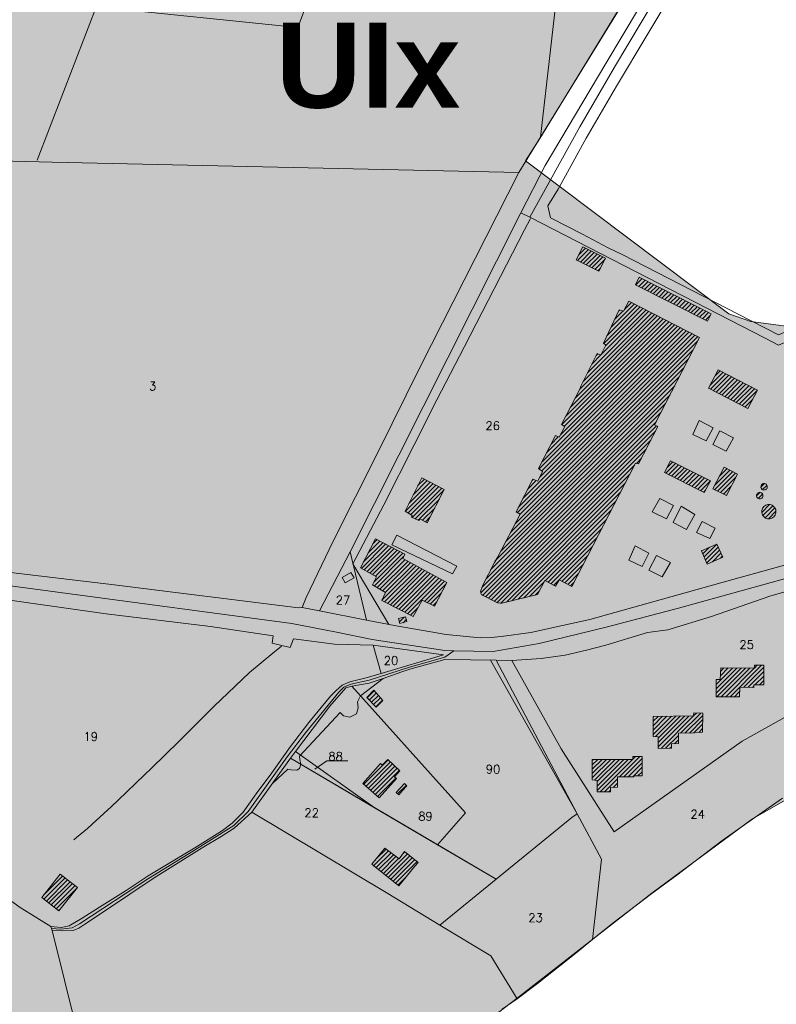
# Model space of a CAD drawing. Header units: metres. Extents: x 578835 to 593571, y 248557 to 255108.
# Tile 75 of 251: x 583681 to 583993, y 250172 to 250577. Entities that reach past the tile are written whole.
import ezdxf

# ---------------------------------------------------------------- set-up
doc = ezdxf.new("R2010")
doc.units = ezdxf.units.M
doc.linetypes.add('CACHEX2', pattern=[0.75, 0.5, -0.25])
doc.linetypes.add('SOLID_LINE', pattern=[0])
for name, color, linetype, lineweight in [('Cad-BATIMENT_BATI_LEGER13', 7, 'SOLID_LINE', 0), ('Cad-BATIMENT_BATI_PRIVE12', 7, 'SOLID_LINE', 0), ('Cad-BATIMENT_BATI_PRIVE12_HACH', 7, 'SOLID_LINE', 0), ('Cad-HYDROGRAPHI_COURS_D_EAU28', 5, 'SOLID_LINE', 0), ('Cad-PARCELLAIRE_PARCELLE1', 250, 'SOLID_LINE', 0), ('Cad-RESEAU_ROUT_AXE_DE_VOIE26', 255, 'SOLID_LINE', 0), ('Cad-RESEAU_ROUT_LIMITE_DE_VOIE_P23', 8, 'SOLID_LINE', 0), ('Cad-TOPONYMIE_DETAIL_PARCELLAIR181', 7, 'SOLID_LINE', 0), ('Cad-TOPONYMIE_NUMERO_DE_PARCELL182', 250, 'SOLID_LINE', 0), ('PLU', 7, 'CACHEX2', 5), ('PPRI global - contour', 152, 'Continuous', 5), ('PPRI global - hachures', 152, 'Continuous', 5)]:
    doc.layers.add(name, color=color, linetype=linetype, lineweight=lineweight)
doc.layers.add('PLU nom', color=7, linetype='Continuous')
doc.styles.get("Standard").update_dxf_attribs({"font": 'arialbd_0.ttf', "height": 50})
doc.styles.add('TEXTSTYLE_45_11', font='txt.shx', dxfattribs={"oblique": 50})

msp = doc.modelspace()

# ---------------------------------------------------------------- hatches: boundary and pattern name
at = {"layer": 'Cad-BATIMENT_BATI_PRIVE12_HACH', "ltscale": 0.4}
h = msp.add_hatch(dxfattribs=at)
h.set_pattern_fill('ANSI31', color=256, scale=0.4, style=0)
h.paths.add_polyline_path([(583922.73, 250478.81), (583913.42, 250483.49), (583910.57, 250478.13), (583919.95, 250473.44)])
h = msp.add_hatch(dxfattribs=at)
h.set_pattern_fill('ANSI31', color=256, scale=0.4, style=0)
h.paths.add_polyline_path([(583966.19, 250455.9), (583936.64, 250471.05), (583935.1, 250467.91), (583964.71, 250452.88)])
h = msp.add_hatch(dxfattribs=at)
h.set_pattern_fill('ANSI31', color=256, scale=0.4, style=0)
h.paths.add_polyline_path([(583942.96, 250410.16), (583961.39, 250446.14), (583932.28, 250461.09), (583930.15, 250457.02), (583928.37, 250457.54), (583921.85, 250443.84), (583922.91, 250443.04), (583920.85, 250438.96), (583919.23, 250439.61), (583912.38, 250425.89), (583912.55, 250425.79), (583904.6, 250410.41), (583905.92, 250409.52), (583903.56, 250405.08), (583902.09, 250405.85), (583895.15, 250392.23), (583896.82, 250391.03), (583894.78, 250386.96), (583892.8, 250387.91), (583885.84, 250374.4), (583887.58, 250373.43), (583878.32, 250355.93), (583876.94, 250353.59), (583872.21, 250344.17), (583871.99, 250343.81), (583871.4, 250341.98), (583871.33, 250341.86), (583871.27, 250341.52), (583871.28, 250341.41), (583871.41, 250340.98), (583871.52, 250340.54), (583871.7, 250340.33), (583871.89, 250340.13), (583872.83, 250339.64), (583876.54, 250337.73), (583876.88, 250337.65), (583878.25, 250336.98), (583878.51, 250336.89), (583879.34, 250336.84), (583879.42, 250336.74), (583879.99, 250336.79), (583894.7, 250340.36), (583897.7, 250346.07), (583902.17, 250343.77), (583903.6, 250346.34), (583908.86, 250343.66), (583935.13, 250394.45), (583936.31, 250394.11), (583944.26, 250409.48)])
h = msp.add_hatch(dxfattribs=at)
h.set_pattern_fill('ANSI31', color=256, scale=0.4, style=0)
h.paths.add_polyline_path([(583985.3, 250424.51), (583969.19, 250432.86), (583965.12, 250425.27), (583981.31, 250416.92)])
h = msp.add_hatch(dxfattribs=at)
h.set_pattern_fill('ANSI31', color=256, scale=0.4, style=0)
h.paths.add_polyline_path([(583966, 250387.11), (583949.56, 250395.44), (583946.99, 250390.54), (583963.43, 250382.32)])
h = msp.add_hatch(dxfattribs=at)
h.set_pattern_fill('ANSI31', color=256, scale=0.4, style=0)
h.paths.add_polyline_path([(583972.52, 250381.08), (583977.06, 250389.92), (583971.62, 250392.82), (583966.93, 250383.84)])
h = msp.add_hatch(dxfattribs=at)
h.set_pattern_fill('ANSI31', color=256, scale=0.4, style=0)
h.paths.add_polyline_path([(583849.28, 250369.9), (583856.3, 250383.64), (583846.99, 250388.43), (583840.14, 250374.71), (583843.09, 250372.94), (583842.73, 250372.25), (583845.75, 250370.83), (583846.26, 250371.54)])
h = msp.add_hatch(dxfattribs=at)
h.set_pattern_fill('ANSI31', color=256, scale=0.4, style=0)
h.paths.add_polyline_path([(583849.28, 250369.9), (583856.3, 250383.64), (583846.99, 250388.43), (583840.14, 250374.71), (583843.09, 250372.94), (583842.73, 250372.25), (583845.75, 250370.83), (583846.26, 250371.54)])
h = msp.add_hatch(dxfattribs=at)
h.set_pattern_fill('ANSI31', color=256, scale=0.4, style=0)
h.paths.add_polyline_path([(583989.32, 250384.26), (583989.39, 250384.49), (583989.36, 250384.83), (583989.34, 250385.05), (583989.22, 250385.37), (583989.05, 250385.58), (583988.87, 250385.79), (583988.6, 250385.99), (583988.26, 250386.07), (583987.93, 250386.05), (583987.69, 250386.03), (583987.37, 250385.88), (583987.14, 250385.64), (583986.99, 250385.51), (583986.85, 250385.18), (583986.79, 250384.95), (583986.73, 250384.61), (583986.76, 250384.28), (583986.95, 250384.07), (583987.05, 250383.85), (583987.31, 250383.65), (583987.57, 250383.45), (583987.83, 250383.36), (583988.15, 250383.39), (583988.48, 250383.42), (583988.72, 250383.55), (583988.95, 250383.67), (583989.18, 250383.92)])
h = msp.add_hatch(dxfattribs=at)
h.set_pattern_fill('ANSI31', color=256, scale=0.4, style=0)
h.paths.add_polyline_path([(583987.55, 250380.88), (583987.6, 250381.22), (583987.5, 250381.44), (583987.38, 250381.76), (583987.2, 250381.97), (583987.02, 250382.18), (583986.77, 250382.26), (583986.43, 250382.35), (583986.17, 250382.44), (583985.86, 250382.3), (583985.62, 250382.17), (583985.38, 250382.04), (583985.16, 250381.8), (583985.01, 250381.57), (583984.95, 250381.34), (583984.97, 250381), (583985, 250380.67), (583985.1, 250380.46), (583985.3, 250380.14), (583985.47, 250380.04), (583985.73, 250379.84), (583986.07, 250379.76), (583986.31, 250379.77), (583986.64, 250379.8), (583986.88, 250379.94), (583987.11, 250380.07), (583987.34, 250380.31), (583987.48, 250380.54)])
h = msp.add_hatch(dxfattribs=at)
h.set_pattern_fill('ANSI31', color=256, scale=0.4, style=0)
h.paths.add_polyline_path([(583992.9, 250373.97), (583992.95, 250374.42), (583992.91, 250374.87), (583992.87, 250375.31), (583992.67, 250375.74), (583992.39, 250376.16), (583992.11, 250376.47), (583991.85, 250376.78), (583991.41, 250377.08), (583990.98, 250377.27), (583990.55, 250377.35), (583990.13, 250377.42), (583989.65, 250377.38), (583989.17, 250377.23), (583988.77, 250377.08), (583988.37, 250376.83), (583987.98, 250376.57), (583987.68, 250376.21), (583987.47, 250375.87), (583987.26, 250375.4), (583987.13, 250374.94), (583987.08, 250374.49), (583987.12, 250374.05), (583987.24, 250373.61), (583987.44, 250373.18), (583987.65, 250372.75), (583987.91, 250372.44), (583988.27, 250372.14), (583988.63, 250371.84), (583989.06, 250371.64), (583989.47, 250371.57), (583989.97, 250371.5), (583990.38, 250371.54), (583990.86, 250371.68), (583991.26, 250371.83), (583991.65, 250372.09), (583992.04, 250372.34), (583992.34, 250372.7), (583992.57, 250373.06), (583992.77, 250373.51)])
h = msp.add_hatch(dxfattribs=at)
h.set_pattern_fill('ANSI31', color=256, scale=0.4, style=0)
h.paths.add_polyline_path([(583852.32, 250335.48), (583857.35, 250345.27), (583839.14, 250355.12), (583840.05, 250356.97), (583827.91, 250363.21), (583821.73, 250351.32), (583828.38, 250347.64), (583826.67, 250344.37), (583832.06, 250341.15), (583830.52, 250337.9), (583843.44, 250331.29), (583847.17, 250337.95)])
h = msp.add_hatch(dxfattribs=at)
h.set_pattern_fill('ANSI31', color=256, scale=0.4, style=0)
h.paths.add_polyline_path([(583852.32, 250335.48), (583857.35, 250345.27), (583839.14, 250355.12), (583840.05, 250356.97), (583827.91, 250363.21), (583821.73, 250351.32), (583828.38, 250347.64), (583826.67, 250344.37), (583832.06, 250341.15), (583830.52, 250337.9), (583843.44, 250331.29), (583847.17, 250337.95)])
h = msp.add_hatch(dxfattribs=at)
h.set_pattern_fill('ANSI31', color=256, scale=0.4, style=0)
h.paths.add_polyline_path([(583971.01, 250355.76), (583968.58, 250361.13), (583962.21, 250358.37), (583964.65, 250352.89)])
h = msp.add_hatch(dxfattribs=at)
h.set_pattern_fill('ANSI31', color=256, scale=0.4, style=0)
h.paths.add_polyline_path([(583840.81, 250329.17), (583840.31, 250331.14), (583837.41, 250330.45), (583837.99, 250328.38)])
h = msp.add_hatch(dxfattribs=at)
h.set_pattern_fill('ANSI31', color=256, scale=0.4, style=0)
h.paths.add_polyline_path([(583840.81, 250329.17), (583840.31, 250331.14), (583837.41, 250330.45), (583837.99, 250328.38)])
h = msp.add_hatch(dxfattribs=at)
h.set_pattern_fill('ANSI31', color=256, scale=0.4, style=0)
h.paths.add_polyline_path([(583987.93, 250303.22), (583987.99, 250311.26), (583984.12, 250311.26), (583984.05, 250310.03), (583970.28, 250310.11), (583970.02, 250305.4), (583968.37, 250305.37), (583968.31, 250298.24), (583977.87, 250298.25), (583978.03, 250302.17), (583983.82, 250302.1), (583983.82, 250303.1)])
h = msp.add_hatch(dxfattribs=at)
h.set_pattern_fill('ANSI31', color=256, scale=0.4, style=0)
h.paths.add_polyline_path([(583830.99, 250296.69), (583827.25, 250300.95), (583824.38, 250297.93), (583828.26, 250293.9)])
h = msp.add_hatch(dxfattribs=at)
h.set_pattern_fill('ANSI31', color=256, scale=0.4, style=0)
h.paths.add_polyline_path([(583830.99, 250296.69), (583827.25, 250300.95), (583824.38, 250297.93), (583828.26, 250293.9)])
h = msp.add_hatch(dxfattribs=at)
h.set_pattern_fill('ANSI31', color=256, scale=0.4, style=0)
h.paths.add_polyline_path([(583962.68, 250283.61), (583962.77, 250291.53), (583959.06, 250291.56), (583958.99, 250290.33), (583942.35, 250290.16), (583942.38, 250281.92), (583944.37, 250281.75), (583944.44, 250276.96), (583949.88, 250277.08), (583949.89, 250278.86), (583952.76, 250278.99), (583952.74, 250283.22), (583959.41, 250283.33), (583959.39, 250283.56)])
h = msp.add_hatch(dxfattribs=at)
h.set_pattern_fill('ANSI31', color=256, scale=0.4, style=0)
h.paths.add_polyline_path([(583835.83, 250265.33), (583838.02, 250267.74), (583833.01, 250272.45), (583830.73, 250270.14), (583830.02, 250270.75), (583822.71, 250262.56), (583829.47, 250256.66), (583836.63, 250264.62)])
h = msp.add_hatch(dxfattribs=at)
h.set_pattern_fill('ANSI31', color=256, scale=0.4, style=0)
h.paths.add_polyline_path([(583835.83, 250265.33), (583838.02, 250267.74), (583833.01, 250272.45), (583830.73, 250270.14), (583830.02, 250270.75), (583822.71, 250262.56), (583829.47, 250256.66), (583836.63, 250264.62)])
h = msp.add_hatch(dxfattribs=at)
h.set_pattern_fill('ANSI31', color=256, scale=0.4, style=0)
h.paths.add_polyline_path([(583937.79, 250265.7), (583937.79, 250273.61), (583934, 250273.63), (583933.93, 250272.41), (583917.28, 250272.47), (583917.24, 250263.99), (583919.32, 250263.82), (583919.29, 250259.14), (583924.75, 250259.05), (583924.84, 250260.83), (583927.64, 250260.95), (583927.69, 250265.31), (583934.36, 250265.31), (583934.33, 250265.64)])
h = msp.add_hatch(dxfattribs=at)
h.set_pattern_fill('ANSI31', color=256, scale=0.4, style=0)
h.paths.add_polyline_path([(583839.02, 250259.69), (583840.92, 250261.63), (583839.94, 250262.55), (583836.46, 250258.8), (583837.52, 250257.89), (583839.11, 250259.58)])
h = msp.add_hatch(dxfattribs=at)
h.set_pattern_fill('ANSI31', color=256, scale=0.4, style=0)
h.paths.add_polyline_path([(583839.02, 250259.69), (583840.92, 250261.63), (583839.94, 250262.55), (583836.46, 250258.8), (583837.52, 250257.89), (583839.11, 250259.58)])
h = msp.add_hatch(dxfattribs=at)
h.set_pattern_fill('ANSI31', color=256, scale=0.4, style=0)
h.paths.add_polyline_path([(583844.11, 250228.45), (583845.46, 250230.02), (583839.89, 250234.46), (583837.66, 250231.48), (583831.78, 250235.89), (583826.47, 250229.32), (583837.61, 250220.33)])
h = msp.add_hatch(dxfattribs=at)
h.set_pattern_fill('ANSI31', color=256, scale=0.4, style=0)
h.paths.add_polyline_path([(583844.11, 250228.45), (583845.46, 250230.02), (583839.89, 250234.46), (583837.66, 250231.48), (583831.78, 250235.89), (583826.47, 250229.32), (583837.61, 250220.33)])
h = msp.add_hatch(dxfattribs=at)
h.set_pattern_fill('ANSI31', color=256, scale=0.4, style=0)
h.paths.add_polyline_path([(583697.47, 250210.09), (583705.16, 250219.76), (583698.03, 250225.17), (583690.42, 250215.62)])
at = {"layer": 'PPRI global - hachures', "ltscale": 0.4}
h = msp.add_hatch(dxfattribs=at)
h.set_pattern_fill('ANSI36', color=256, scale=2, style=0)
h.paths.add_polyline_path([(584066.5, 250379.34), (584062.37, 250383.47), (584043.41, 250459.25), (584013.35, 250450.76), (584002.24, 250450.11), (583982.63, 250452.72), (583973.49, 250455.99), (583889.77, 250518.96), (583895.65, 250528.1), (583977.99, 250662.67), (584030.07, 250749.63), (583918.43, 250756.91), (583664.41, 250783.59), (583631.24, 250786.83), (583615.06, 250787.64), (583601.17, 250794.44), (583587.42, 250827.6), (583576.9, 250872.88), (583563.15, 250910.89), (583546.16, 250944.04), (583514.61, 250983.67), (583475.78, 251010.35), (583442.61, 251028.95), (583396.5, 251041.08), (583343.91, 251049.17), (583296.18, 251058.06), (583275.96, 251065.34), (583264.63, 251086.36), (583250.88, 251100.92), (583230.66, 251114.67), (583189.4, 251126.8), (583119.68, 251147.06), (583061.43, 251160.81), (583024.22, 251164.04), (582980.53, 251148.68), (582993.48, 251125.23), (583025.83, 251140.59), (583054.15, 251143.02), (583098.64, 251130.08), (583144.75, 251115.52), (583186.01, 251101.78), (583219.99, 251088.03), (583236.17, 251071.86), (583255.58, 251033.04), (583254.78, 251000.7), (583238.6, 250995.04), (583207.85, 250995.04), (583194.1, 251002.31), (583172.26, 251010.4), (583159.32, 250999.89), (583144.75, 250992.61), (583123.72, 250996.65), (583093.79, 251001.51), (583044.44, 251004.74), (583042.82, 250977.25), (583071.95, 250975.63), (583123.72, 250970.78), (583189.25, 250968.35), (583234.55, 250957.84), (583253.97, 250940.05), (583273.38, 250908.51), (583282.28, 250851.91), (583278.25, 250803.12), (583273.39, 250777.24), (583225.66, 250792.61), (583164.18, 250807.16), (583128.59, 250807.97), (583123.73, 250787.76), (583296.04, 250750.56), (583317.08, 251031.97), (583369.66, 251022.26), (583418.2, 250998.81), (583457.03, 250968.08), (583486.96, 250930.89), (583515.28, 250879.13), (583529.84, 250833.04), (583533.88, 250790.18), (583534.69, 250771.58), (583553.3, 250763.5), (583563.01, 250755.41), (583580, 250744.9), (583594.56, 250731.15), (583590.51, 250708.51), (583580.81, 250697.19), (583567.05, 250697.19), (583552.49, 250698.8), (583535.5, 250697.19), (583522.56, 250693.95), (583503.14, 250708.51), (583479.68, 250718.21), (583448.13, 250723.87), (583373.71, 250731.15), (583318.7, 250734.39), (583315.46, 250703.66), (583444.9, 250694.76), (583478.87, 250680.21), (583494.24, 250668.89), (583512.04, 250632.5), (583510.42, 250582.36), (583496.67, 250561.34), (583468.36, 250541.12), (583419.01, 250518.48), (583354.29, 250508.77), (583304.13, 250508.77), (583282.29, 250518.48), (583279.06, 250526.56), (583283.91, 250598.53), (583239.42, 250602.58), (583222.43, 250600.96), (583186.02, 250597.72), (583162.56, 250599.34), (583148, 250606.62), (583122.92, 250612.28), (583089.76, 250614.71), (583078.43, 250626.03), (583052.54, 250635.73), (583029.89, 250635.73), (583004.81, 250631.69), (582985.4, 250622.79), (582965.98, 250613.09), (582970.84, 250593.68), (583001.58, 250611.47), (583029.08, 250621.98), (583059.01, 250621.98), (583080.86, 250606.62), (583092.99, 250591.26), (583118.07, 250585.59), (583148.81, 250571.85), (583177.12, 250554.06), (583200.59, 250528.99), (583205.44, 250507.16), (583205.44, 250486.13), (583186.83, 250479.66), (583124.54, 250464.3), (583104.02, 250461.44), (583074.89, 250436.37), (583062.76, 250421.01), (583040.92, 250417.77), (583013.41, 250429.9), (582993.19, 250437.99), (582977.01, 250433.14), (582972.96, 250422.62), (582979.43, 250412.11), (583003.7, 250411.3), (583028.78, 250404.83), (583040.92, 250397.56), (583014.22, 250380.57), (582989.14, 250366.83), (582968.11, 250354.7), (582985.91, 250337.72), (583050.62, 250379.77), (583073.28, 250387.85), (583089.45, 250391.9), (583109.68, 250404.03), (583129.9, 250417.77), (583157.41, 250425.05), (583265.81, 250428.28), (583273.09, 250428.28), (583273.9, 250446.07), (583295.97, 250457.39), (583334.8, 250467.1), (583366.35, 250470.33), (583405.99, 250467.9), (583424.6, 250456.58), (583444.01, 250438.79), (583471.52, 250417.77), (583514.39, 250491.35), (583542.71, 250566.56), (583607.54, 250728.61), (583618.87, 250755.3), (583637.47, 250748.02), (583563.05, 250565.27), (583533.11, 250493.3), (583488.62, 250414.05), (583469.92, 250375), (583458.6, 250360.44), (583447.3, 250277.69), (583433.55, 250118.39), (583433.55, 250075.53), (583435.17, 250061.79), (583444.07, 250055.32), (583538.72, 249966.37), (583593.05, 249930.65), (583636.74, 249921.76), (583657.12, 249921.76), (583640.51, 249900.52), (583605.37, 249856.24), (583563.9, 249771.01), (583539.46, 249724.43), (583484.46, 249610.66), (583466.89, 249549.58), (583445.44, 249517.44), (583408.01, 249447.95), (583372.11, 249391.45), (583402.75, 249358.91), (583418.65, 249347.07), (583436.19, 249369.28), (583463.87, 249406.75), (583478.59, 249436.8), (583476.61, 249477.12), (583481.36, 249487.31), (583491.71, 249499.16), (583485.47, 249528.1), (583479.2, 249549.72), (583486.09, 249593.97), (583536.27, 249697.24), (583571.65, 249771.24), (583609.81, 249820.41), (583635.17, 249860.02), (583657.05, 249884.96), (583692.43, 249959.02), (583716.61, 250005.58), (583724.42, 250017.76), (583733.57, 250029.46), (583758.23, 250060.88), (583783.36, 250088.01), (583819.02, 250122.79), (583886.38, 250174.14), (583941.78, 250217.37), (583983.26, 250248.04), (584014.32, 250265.65), (584046.48, 250272.12), (584071.07, 250273.21)])

# ---------------------------------------------------------------- linework, layer by layer
at = {"layer": 'Cad-BATIMENT_BATI_LEGER13'}
for points in [[(583964.21, 250403.57), (583967.14, 250408.95), (583961.36, 250412.03), (583958.71, 250406.23), (583964.21, 250403.57), (583964.21, 250403.57)], [(583964.21, 250403.57), (583967.14, 250408.95), (583961.36, 250412.03), (583958.71, 250406.23), (583964.21, 250403.57), (583964.21, 250403.57)], [(583972.48, 250399.35), (583975.4, 250404.84), (583969.8, 250407.71), (583966.89, 250402.13), (583972.48, 250399.35), (583972.48, 250399.35)], [(583972.48, 250399.35), (583975.4, 250404.84), (583969.8, 250407.71), (583966.89, 250402.13), (583972.48, 250399.35), (583972.48, 250399.35)], [(583947.84, 250371.55), (583950.68, 250377.03), (583945.16, 250379.91), (583942, 250374.41), (583947.84, 250371.55), (583947.84, 250371.55)], [(583947.84, 250371.55), (583950.68, 250377.03), (583945.16, 250379.91), (583942, 250374.41), (583947.84, 250371.55), (583947.84, 250371.55)], [(583956.13, 250367.11), (583959.48, 250373.3), (583953.92, 250376.73), (583950.6, 250370), (583956.13, 250367.11), (583956.13, 250367.11)], [(583956.13, 250367.11), (583959.48, 250373.3), (583953.92, 250376.73), (583950.6, 250370), (583956.13, 250367.11), (583956.13, 250367.11)], [(583965.75, 250363.45), (583967.87, 250367.65), (583962.52, 250370.44), (583960.27, 250365.9), (583965.75, 250363.45), (583965.75, 250363.45)], [(583965.75, 250363.45), (583967.87, 250367.65), (583962.52, 250370.44), (583960.27, 250365.9), (583965.75, 250363.45), (583965.75, 250363.45)], [(583861.49, 250352.07), (583836.69, 250364.72), (583834.62, 250360.75), (583859.7, 250348.8), (583861.49, 250352.07), (583861.49, 250352.07)], [(583861.49, 250352.07), (583836.69, 250364.72), (583834.62, 250360.75), (583859.7, 250348.8), (583861.49, 250352.07), (583861.49, 250352.07)], [(583937.77, 250351.87), (583940.53, 250357.34), (583935, 250360.33), (583932.28, 250354.53), (583937.77, 250351.87), (583937.77, 250351.87)], [(583937.77, 250351.87), (583940.53, 250357.34), (583935, 250360.33), (583932.28, 250354.53), (583937.77, 250351.87), (583937.77, 250351.87)], [(583946.04, 250347.66), (583949.51, 250353.52), (583943.66, 250356.37), (583940.62, 250350.44), (583946.04, 250347.66), (583946.04, 250347.66)], [(583946.04, 250347.66), (583949.51, 250353.52), (583943.66, 250356.37), (583940.62, 250350.44), (583946.04, 250347.66), (583946.04, 250347.66)], [(583815.49, 250345.11), (583819.1, 250347.2), (583817.84, 250349.43), (583814.23, 250347.36), (583815.49, 250345.11), (583815.49, 250345.11)], [(583815.49, 250345.11), (583819.1, 250347.2), (583817.84, 250349.43), (583814.23, 250347.36), (583815.49, 250345.11), (583815.49, 250345.11)]]:
    msp.add_lwpolyline(points, close=True, dxfattribs=at)
at = {"layer": 'Cad-BATIMENT_BATI_PRIVE12'}
for points in [[(583922.73, 250478.81), (583913.42, 250483.49), (583910.57, 250478.13), (583919.95, 250473.44), (583922.73, 250478.81), (583922.73, 250478.81)], [(583966.19, 250455.9), (583936.64, 250471.05), (583935.1, 250467.91), (583964.71, 250452.88), (583966.19, 250455.9), (583966.19, 250455.9)], [(583942.96, 250410.16), (583961.39, 250446.14), (583932.28, 250461.09), (583930.15, 250457.02), (583928.37, 250457.54), (583921.85, 250443.84), (583922.91, 250443.04), (583920.85, 250438.96), (583919.23, 250439.61), (583912.38, 250425.89), (583912.55, 250425.79), (583904.6, 250410.41), (583905.92, 250409.52), (583903.56, 250405.08), (583902.09, 250405.85), (583895.15, 250392.23), (583896.82, 250391.03), (583894.78, 250386.96), (583892.8, 250387.91), (583885.84, 250374.4), (583887.58, 250373.43), (583878.32, 250355.93), (583876.94, 250353.59), (583872.21, 250344.17), (583871.99, 250343.81), (583871.4, 250341.98), (583871.33, 250341.86), (583871.27, 250341.52), (583871.28, 250341.41), (583871.41, 250340.98), (583871.52, 250340.54), (583871.7, 250340.33), (583871.89, 250340.13), (583872.83, 250339.64), (583876.54, 250337.73), (583876.88, 250337.65), (583878.25, 250336.98), (583878.51, 250336.89), (583879.34, 250336.84), (583879.42, 250336.74), (583879.99, 250336.79), (583894.7, 250340.36), (583897.7, 250346.07), (583902.17, 250343.77), (583903.6, 250346.34), (583908.86, 250343.66), (583935.13, 250394.45), (583936.31, 250394.11), (583944.26, 250409.48), (583942.96, 250410.16), (583942.96, 250410.16)], [(583985.3, 250424.51), (583969.19, 250432.86), (583965.12, 250425.27), (583981.31, 250416.92), (583985.3, 250424.51), (583985.3, 250424.51)], [(583966, 250387.11), (583949.56, 250395.44), (583946.99, 250390.54), (583963.43, 250382.32), (583966, 250387.11), (583966, 250387.11)], [(583972.52, 250381.08), (583977.06, 250389.92), (583971.62, 250392.82), (583966.93, 250383.84), (583972.52, 250381.08), (583972.52, 250381.08)], [(583849.28, 250369.9), (583856.3, 250383.64), (583846.99, 250388.43), (583840.14, 250374.71), (583843.09, 250372.94), (583842.73, 250372.25), (583845.75, 250370.83), (583846.26, 250371.54), (583849.28, 250369.9), (583849.28, 250369.9)], [(583989.32, 250384.26), (583989.39, 250384.49), (583989.36, 250384.83), (583989.34, 250385.05), (583989.22, 250385.37), (583989.05, 250385.58), (583988.87, 250385.79), (583988.6, 250385.99), (583988.26, 250386.07), (583987.93, 250386.05), (583987.69, 250386.03), (583987.37, 250385.88), (583987.14, 250385.64), (583986.99, 250385.51), (583986.85, 250385.18), (583986.79, 250384.95), (583986.73, 250384.61), (583986.76, 250384.28), (583986.95, 250384.07), (583987.05, 250383.85), (583987.31, 250383.65), (583987.57, 250383.45), (583987.83, 250383.36), (583988.15, 250383.39), (583988.48, 250383.42), (583988.72, 250383.55), (583988.95, 250383.67), (583989.18, 250383.92), (583989.32, 250384.26), (583989.32, 250384.26)], [(583987.55, 250380.88), (583987.6, 250381.22), (583987.5, 250381.44), (583987.38, 250381.76), (583987.2, 250381.97), (583987.02, 250382.18), (583986.77, 250382.26), (583986.43, 250382.35), (583986.17, 250382.44), (583985.86, 250382.3), (583985.62, 250382.17), (583985.38, 250382.04), (583985.16, 250381.8), (583985.01, 250381.57), (583984.95, 250381.34), (583984.97, 250381), (583985, 250380.67), (583985.1, 250380.46), (583985.3, 250380.14), (583985.47, 250380.04), (583985.73, 250379.84), (583986.07, 250379.76), (583986.31, 250379.77), (583986.64, 250379.8), (583986.88, 250379.94), (583987.11, 250380.07), (583987.34, 250380.31), (583987.48, 250380.54), (583987.55, 250380.88), (583987.55, 250380.88)], [(583992.9, 250373.97), (583992.95, 250374.42), (583992.91, 250374.87), (583992.87, 250375.31), (583992.67, 250375.74), (583992.39, 250376.16), (583992.11, 250376.47), (583991.85, 250376.78), (583991.41, 250377.08), (583990.98, 250377.27), (583990.55, 250377.35), (583990.13, 250377.42), (583989.65, 250377.38), (583989.17, 250377.23), (583988.77, 250377.08), (583988.37, 250376.83), (583987.98, 250376.57), (583987.68, 250376.21), (583987.47, 250375.87), (583987.26, 250375.4), (583987.13, 250374.94), (583987.08, 250374.49), (583987.12, 250374.05), (583987.24, 250373.61), (583987.44, 250373.18), (583987.65, 250372.75), (583987.91, 250372.44), (583988.27, 250372.14), (583988.63, 250371.84), (583989.06, 250371.64), (583989.47, 250371.57), (583989.97, 250371.5), (583990.38, 250371.54), (583990.86, 250371.68), (583991.26, 250371.83), (583991.65, 250372.09), (583992.04, 250372.34), (583992.34, 250372.7), (583992.57, 250373.06), (583992.77, 250373.51), (583992.9, 250373.97), (583992.9, 250373.97)], [(583852.32, 250335.48), (583857.35, 250345.27), (583839.14, 250355.12), (583840.05, 250356.97), (583827.91, 250363.21), (583821.73, 250351.32), (583828.38, 250347.64), (583826.67, 250344.37), (583832.06, 250341.15), (583830.52, 250337.9), (583843.44, 250331.29), (583847.17, 250337.95), (583852.32, 250335.48), (583852.32, 250335.48)], [(583971.01, 250355.76), (583968.58, 250361.13), (583962.21, 250358.37), (583964.65, 250352.89), (583971.01, 250355.76), (583971.01, 250355.76)], [(583840.81, 250329.17), (583840.31, 250331.14), (583837.41, 250330.45), (583837.99, 250328.38), (583840.81, 250329.17), (583840.81, 250329.17)], [(583987.93, 250303.22), (583987.99, 250311.26), (583984.12, 250311.26), (583984.05, 250310.03), (583970.28, 250310.11), (583970.02, 250305.4), (583968.37, 250305.37), (583968.31, 250298.24), (583977.87, 250298.25), (583978.03, 250302.17), (583983.82, 250302.1), (583983.82, 250303.1), (583987.93, 250303.22), (583987.93, 250303.22)], [(583830.99, 250296.69), (583827.25, 250300.95), (583824.38, 250297.93), (583828.26, 250293.9), (583830.99, 250296.69), (583830.99, 250296.69)], [(583962.68, 250283.61), (583962.77, 250291.53), (583959.06, 250291.56), (583958.99, 250290.33), (583942.35, 250290.16), (583942.38, 250281.92), (583944.37, 250281.75), (583944.44, 250276.96), (583949.88, 250277.08), (583949.89, 250278.86), (583952.76, 250278.99), (583952.74, 250283.22), (583959.41, 250283.33), (583959.39, 250283.56), (583962.68, 250283.61), (583962.68, 250283.61)], [(583835.83, 250265.33), (583838.02, 250267.74), (583833.01, 250272.45), (583830.73, 250270.14), (583830.02, 250270.75), (583822.71, 250262.56), (583829.47, 250256.66), (583836.63, 250264.62), (583835.83, 250265.33), (583835.83, 250265.33)], [(583937.79, 250265.7), (583937.79, 250273.61), (583934, 250273.63), (583933.93, 250272.41), (583917.28, 250272.47), (583917.24, 250263.99), (583919.32, 250263.82), (583919.29, 250259.14), (583924.75, 250259.05), (583924.84, 250260.83), (583927.64, 250260.95), (583927.69, 250265.31), (583934.36, 250265.31), (583934.33, 250265.64), (583937.79, 250265.7), (583937.79, 250265.7)], [(583839.02, 250259.69), (583840.92, 250261.63), (583839.94, 250262.55), (583836.46, 250258.8), (583837.52, 250257.89), (583839.11, 250259.58), (583839.02, 250259.69), (583839.02, 250259.69)], [(583844.11, 250228.45), (583845.46, 250230.02), (583839.89, 250234.46), (583837.66, 250231.48), (583831.78, 250235.89), (583826.47, 250229.32), (583837.61, 250220.33), (583844.11, 250228.45), (583844.11, 250228.45)], [(583697.47, 250210.09), (583705.16, 250219.76), (583698.03, 250225.17), (583690.42, 250215.62), (583697.47, 250210.09), (583697.47, 250210.09)]]:
    msp.add_lwpolyline(points, close=True, dxfattribs=at)
at = {"layer": 'Cad-HYDROGRAPHI_COURS_D_EAU28'}
msp.add_lwpolyline([(583952.51, 250620.63), (583895.96, 250528.74), (583886.95, 250514.17), (583886.95, 250514.17), (583886.95, 250514.17), (583846.53, 250434.43), (583828.89, 250398.85), (583810.5, 250362.31), (583799.42, 250339.09), (583797.78, 250334.95), (583804.9, 250333.64), (583817.48, 250357.88), (583887.85, 250497.52), (583897.85, 250516.97), (583922.79, 250558.95), (583984.2, 250661.85)], dxfattribs=at)
at = {"layer": 'Cad-PARCELLAIRE_PARCELLE1'}
for points in [[(583624.18, 250520.21), (583694.74, 250518.41), (583886.95, 250514.17), (583895.96, 250528.74), (583911.44, 250664.25), (583918.5, 250725.92), (583923.84, 250745.76), (583868.66, 250752.08), (583757.16, 250762.28), (583673.56, 250770.24), (583648.75, 250772.18), (583644.65, 250767.93), (583595.66, 250644.68), (583549.56, 250530.14), (583560.94, 250528.2), (583621.69, 250520.34), (583624.18, 250520.21), (583624.18, 250520.21)], [(583895.96, 250528.74), (583911.44, 250664.25), (583918.5, 250725.92), (583923.84, 250745.76), (584020.26, 250733.53), (584018.83, 250730.84), (584016.72, 250725.54), (583952.51, 250620.63), (583895.96, 250528.74), (583895.96, 250528.74)], [(583887.85, 250497.52), (583897.85, 250516.97), (583922.79, 250558.95), (583984.2, 250661.85), (583990.91, 250673.22), (583994.44, 250671.51), (583992.97, 250669.38), (583987.63, 250660.24), (583926.37, 250557.47), (583912.19, 250532.88), (583891.47, 250495.7), (583887.85, 250497.52), (583887.85, 250497.52)], [(584058.5, 250470.19), (584052.75, 250467.93), (583993.98, 250443.07), (583988.46, 250445.84), (583891.47, 250495.7), (583912.19, 250532.88), (583926.37, 250557.47), (583987.63, 250660.24), (583992.97, 250669.38), (583994.44, 250671.51), (584044.87, 250645.17), (584097.62, 250617.7), (584103.91, 250614.44), (584147.59, 250592), (584133.55, 250566.64), (584130.49, 250560.7), (584117.66, 250567.21), (584112.31, 250565.2), (584092.46, 250527.42), (584067.67, 250478.87), (584068.91, 250474.74), (584058.5, 250470.19), (584058.5, 250470.19)], [(583624.24, 250518.55), (583632.5, 250387.92), (583634.63, 250354.54), (583719.16, 250344.43), (583796.22, 250334.82), (583797.78, 250334.95), (583799.42, 250339.09), (583810.5, 250362.31), (583828.89, 250398.85), (583846.53, 250434.43), (583886.95, 250514.17), (583694.74, 250518.41), (583624.18, 250520.21), (583624.24, 250518.55), (583624.24, 250518.55)], [(583824.27, 250329.8), (583804.9, 250333.64), (583817.48, 250357.88), (583824.27, 250329.8), (583824.27, 250329.8)], [(583826.94, 250319.54), (583855.97, 250315.5), (583830.31, 250307.78), (583826.94, 250319.54), (583826.94, 250319.54)], [(583911.06, 250250.1), (583877.67, 250313.3), (583856.55, 250313.54), (583842.03, 250309.65), (583838.83, 250308.5), (583831.06, 250305.73), (583825.29, 250303.8), (583818.21, 250302.65), (583865.02, 250250.49), (583853.51, 250237.26), (583877.7, 250223.12), (583908.89, 250248.47), (583911.06, 250250.1), (583911.06, 250250.1)], [(583853.51, 250237.26), (583865.02, 250250.49), (583818.21, 250302.65), (583815.72, 250301.88), (583809.09, 250294.31), (583794.97, 250275.74), (583827.84, 250252.4), (583853.51, 250237.26), (583853.51, 250237.26)], [(583827.84, 250252.4), (583794.97, 250275.74), (583792.9, 250273), (583827.84, 250252.4), (583827.84, 250252.4)], [(583854.45, 250204.24), (583833.08, 250217.28), (583777.03, 250250.72), (583792.9, 250273), (583877.7, 250223.12), (583854.45, 250204.24), (583854.45, 250204.24)], [(583917.37, 250198.23), (583910.42, 250192.64), (583894.64, 250180.17), (583886.34, 250173.9), (583875.47, 250191.5), (583854.45, 250204.24), (583877.7, 250223.12), (583908.89, 250248.47), (583911.06, 250250.1), (583921.11, 250231.43), (583917.37, 250198.23), (583917.37, 250198.23)]]:
    msp.add_lwpolyline(points, close=True, dxfattribs=at)
for points in [[(584024.15, 250360.08), (583970.24, 250345.11), (583916.25, 250330.12), (583905, 250327.62), (583891.89, 250324.74), (583879.66, 250323.05), (583875.56, 250322.71), (583871.13, 250322.45), (583857.09, 250323.84), (583836.42, 250327.47), (583824.27, 250329.8), (583817.48, 250357.88), (583887.85, 250497.52), (583891.47, 250495.7), (583988.46, 250445.84), (583993.98, 250443.07)], [(583635.43, 250343.91), (583717.03, 250332.44), (583759.92, 250327.21), (583785.81, 250323.35), (583785.4, 250320.31), (583792.8, 250318.47), (583794.16, 250322.04), (583811.08, 250319.89), (583826.94, 250319.54), (583830.31, 250307.78), (583824.11, 250306.04), (583817.4, 250304.36), (583814.22, 250302.99), (583811.76, 250300.88), (583809.41, 250298.46), (583800.49, 250287.69), (583792.9, 250277.8), (583785.16, 250266.9), (583778.71, 250258.22), (583773.48, 250250.76), (583768.92, 250246.14), (583764.88, 250243.13), (583753.43, 250236.05), (583734.2, 250224.52), (583725.14, 250218.42), (583714.25, 250211.59), (583707.12, 250207.09), (583701.77, 250203.98), (583698.38, 250203.25), (583694.13, 250203.68), (583694.13, 250203.68), (583694.13, 250203.68), (583681.53, 250211.43), (583670.56, 250219.32)], [(583997.74, 250290.33), (583978.98, 250279.95), (583926.29, 250242.56), (583904.39, 250276.74), (583884.11, 250313.17), (583884.11, 250313.17), (583884.11, 250313.17), (583896.25, 250313.96), (583906.03, 250315.34), (583914.92, 250317.42), (583922.83, 250319.52), (583939.95, 250324.74), (583948.36, 250325.78), (583966.37, 250331.29), (583990.49, 250339.67), (584008.2, 250344.71)], [(583995.62, 250256.49), (583983.23, 250247.87), (583970.71, 250238.92), (583952.09, 250224.77), (583946.42, 250220.72), (583941.76, 250217.21), (583925.8, 250204.96), (583917.37, 250198.23), (583921.11, 250231.43), (583911.06, 250250.1), (583877.67, 250313.3), (583884.11, 250313.17), (583904.39, 250276.74), (583926.29, 250242.56), (583978.98, 250279.95), (583997.74, 250290.33)], [(583709.81, 250141.22), (583694.69, 250201.94), (583698.91, 250201.84), (583703.34, 250201.99), (583705.74, 250202.97), (583708.23, 250204.62), (583716.75, 250210.25), (583736.74, 250223.73), (583756.57, 250235.98), (583764.34, 250240.75), (583769.67, 250244.09), (583777.03, 250250.72), (583833.08, 250217.28), (583854.45, 250204.24), (583875.47, 250191.5), (583886.34, 250173.9), (583886.34, 250173.9), (583886.34, 250173.9), (583880.19, 250169.6)], [(583709.81, 250141.22), (583694.69, 250201.94), (583694.13, 250203.68), (583681.53, 250211.43), (583670.56, 250219.32)]]:
    msp.add_lwpolyline(points, dxfattribs=at)
at = {"layer": 'Cad-RESEAU_ROUT_AXE_DE_VOIE26'}
for points in [[(583860.28, 250317.21), (583876.43, 250316.94), (583895.33, 250320.17), (583922.92, 250326.84), (583952.81, 250334.73), (583997.48, 250347.07), (584031.61, 250356.92), (584063.63, 250366.63), (584072.9, 250373.36), (584087.93, 250393.22), (584106.14, 250424.62), (584117.68, 250447.26), (584133.33, 250484.63), (584141.22, 250509.67), (584153.97, 250542.87), (584166.09, 250573.15), (584178.18, 250601.88)], [(583860.28, 250317.21), (583876.43, 250316.94), (583895.33, 250320.17), (583922.92, 250326.84), (583952.81, 250334.73), (583997.48, 250347.07), (584031.61, 250356.92), (584063.63, 250366.63), (584072.9, 250373.36), (584087.93, 250393.22), (584106.14, 250424.62), (584117.68, 250447.26), (584133.33, 250484.63), (584141.22, 250509.67), (584153.97, 250542.87), (584166.09, 250573.15), (584178.18, 250601.88)], [(583860.28, 250317.21), (583856.48, 250317.28), (583826.56, 250321.84), (583811.85, 250324.78), (583793.42, 250328.35), (583715.4, 250338.81), (583635.3, 250349.59), (583549.58, 250361.91), (583501.78, 250370.94), (583481.05, 250375.36)], [(583694.42, 250202.75), (583698.35, 250202.6), (583702.94, 250203.09), (583705.98, 250204.8), (583734.34, 250223.35), (583751.11, 250233.64), (583769.62, 250245.27), (583775.49, 250251.06), (583791.61, 250273.5), (583799.13, 250283.44), (583812.8, 250300.15), (583814.96, 250302.23), (583817.8, 250303.44), (583825.37, 250305.06), (583841.99, 250310.41), (583856.48, 250314.49), (583860.28, 250317.21)]]:
    msp.add_lwpolyline(points, dxfattribs=at)
at = {"layer": 'Cad-RESEAU_ROUT_LIMITE_DE_VOIE_P23'}
for p, q in [((583833.47, 250328.04), (583818.66, 250353)), ((583875.27, 250313.34), (583911.08, 250250.05))]:
    msp.add_line(p, q, dxfattribs=at)
for points in [[(583688.49, 250519.2), (583729.2, 250624.81), (583742.73, 250655.95), (583757.8, 250689.06), (583783.5, 250759.85)], [(583712.83, 250582.34), (583795.96, 250573.88), (583818.55, 250633.94)], [(583950.89, 250589.18), (583939.71, 250570.5), (583927.19, 250549.73), (583914.78, 250528.22), (583903.21, 250507.31), (583899.01, 250500.44)], [(583899.01, 250500.44), (583900.01, 250495.45), (583913.17, 250488.7), (583923.48, 250483.31), (583929.79, 250480.28), (583977.38, 250455.74), (583994, 250447.33), (584031.92, 250463.4), (584062.28, 250476.72), (584074.52, 250500.5), (584090.47, 250532.37), (584112.09, 250574.33), (584123.75, 250568.5), (584128.69, 250568.69), (584131.9, 250575.45), (584138.2, 250586.76)], [(583891.84, 250495.24), (583889.32, 250490.46), (583864.45, 250442.16), (583853.19, 250420.55), (583843.87, 250402.02), (583831.44, 250377.28), (583818.66, 250353)], [(583703.59, 250239.3), (583704.74, 250240.22), (583709.23, 250244.02), (583711.24, 250245.81), (583719.19, 250253.09), (583721.92, 250255.67), (583732.75, 250266.09), (583735.62, 250268.85), (583747.07, 250279.95), (583755.58, 250288.5), (583761.28, 250294.18), (583770.09, 250302.67), (583776.03, 250308.25), (583785.64, 250316.16), (583789.18, 250319.08)], [(583831.04, 250305.77), (583821.82, 250298.64), (583820.5, 250296.19), (583820.82, 250293.74), (583820.05, 250291.25), (583817.41, 250289.9), (583814.69, 250290.37), (583813.38, 250291.76), (583796.6, 250273.72), (583796.71, 250272.44), (583797.22, 250270.42), (583796.67, 250268.76), (583795.49, 250267.98), (583793.25, 250268.09), (583791.81, 250268.48), (583785.44, 250262.53)]]:
    msp.add_lwpolyline(points, dxfattribs=at)
at = {"layer": 'Cad-TOPONYMIE_DETAIL_PARCELLAIR181'}
msp.add_lwpolyline([(583816.57, 250271.86), (583807.91, 250271.91), (583802.93, 250268.38), (583802.93, 250268.38)], dxfattribs=at)
at = {"layer": 'PLU', "color": 7, "ltscale": 2, "const_width": 6}
msp.add_lwpolyline([(583655.49, 249890.1), (583716.76, 250005.85), (583763.1, 250068.01), (583825.22, 250127.66), (583863.05, 250175.26), (583909.74, 250214.62), (583926.39, 250241), (583956.02, 250244.65), (584019.76, 250267.78), (584046.69, 250272.06), (584056.85, 250279.57), (584069.64, 250312.44), (584091.56, 250336.63), (584132.66, 250363.11), (584239.52, 250387.3), (584329.66, 250410.38), (584379.84, 250435.69), (584425.83, 250450.18), (584430.21, 250440.82), (584544.88, 250477.07), (584611.64, 250500.99), (584709.62, 250545.33), (584713.75, 250551.75), (584827.31, 250620.48)], dxfattribs=at)
at = {"layer": 'PLU', "ltscale": 2, "const_width": 6}
msp.add_lwpolyline([(584161.43, 250582.26), (584138.17, 250512.52), (584138.17, 250512.52), (584138.17, 250512.52), (584122.91, 250470.38), (584095.3, 250418.8), (584084.03, 250398.3), (584083.03, 250396.66), (584077.11, 250387.58), (584066.66, 250375.34), (584064.09, 250373.57), (584041.46, 250365.09), (584024.15, 250360.08), (583970.24, 250345.11), (583916.25, 250330.12), (583905, 250327.62), (583891.89, 250324.74), (583879.66, 250323.05), (583875.56, 250322.71), (583871.13, 250322.45), (583857.09, 250323.84), (583836.42, 250327.47), (583824.27, 250329.8), (583502.86, 250377.44)], dxfattribs=at)
at = {"layer": 'PPRI global - contour'}
for points in [[(584209.22, 250382.14), (584125.96, 250363.05), (584103.32, 250351.74), (584085.24, 250360.61), (584062.37, 250383.47), (584043.41, 250459.25), (584013.35, 250450.76), (584002.24, 250450.11), (583982.63, 250452.72), (583973.49, 250455.99), (583889.77, 250518.96), (583895.65, 250528.1), (583977.99, 250662.67)], [(583657.05, 249884.96), (583692.43, 249959.02), (583716.61, 250005.58), (583724.42, 250017.76), (583733.57, 250029.46), (583758.23, 250060.88), (583783.36, 250088.01), (583819.02, 250122.79), (583886.38, 250174.14), (583941.78, 250217.37), (583983.26, 250248.04), (584014.32, 250265.65), (584046.48, 250272.12), (584046.48, 250272.12), (584114.62, 250275.14), (584147.19, 250265.93), (584185.77, 250251.87), (584224.57, 250241.26)]]:
    msp.add_lwpolyline(points, dxfattribs=at).dxf.unprotected_set("ltscale", 0)

# ---------------------------------------------------------------- texts
at = {"layer": 'Cad-TOPONYMIE_NUMERO_DE_PARCELL182', "style": 'TEXTSTYLE_45_11'}
for s, height, p in [('3', 3.49, (583734.58, 250424.42)), ('26', 3.491, (583873.25, 250408.13)), ('27', 3.491, (583811.57, 250336.31)), ('25', 3.491, (583977.87, 250317.98)), ('20', 3.491, (583831.33, 250311.43)), ('19', 3.491, (583707.62, 250280.15)), ('88', 3.491, (583808.48, 250271.96)), ('90', 3.491, (583873.4, 250266.69)), ('22', 3.491, (583798.63, 250248.74)), ('89', 3.491, (583845.54, 250247.31)), ('24', 3.491, (583957.69, 250248.14)), ('23', 3.491, (583890.88, 250205.5))]:
    msp.add_text(s, height=height, rotation=359.5887, dxfattribs=at).set_placement(p)
at = {"layer": 'PLU nom', "insert": (583824.89, 250575.79), "char_height": 35, "width": 195.3422, "attachment_point": 2}
msp.add_mtext('UIx', dxfattribs=at)

doc.saveas('drawing.dxf')
